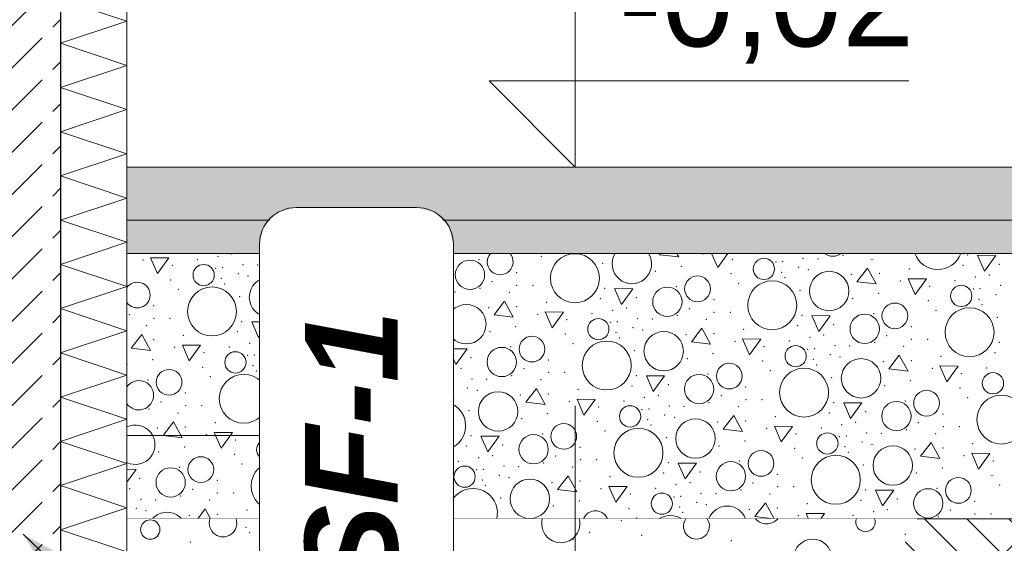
# Model space of a CAD drawing. Header units: millimetres. Extents: x -12989 to 402831, y -50461 to 30884.
# Tile 158 of 175: x 398865 to 400349, y -46548 to -45758. Entities that reach past the tile are written whole.
import ezdxf

# ---------------------------------------------------------------- set-up
doc = ezdxf.new("R2010")
doc.units = ezdxf.units.MM
doc.header["$MEASUREMENT"] = 0
doc.linetypes.add('Wipeout_Contour', pattern=[1000, 0, -1000])
for name, color, linetype in [('A_OZN_ODNOSNIKI', 7, 'Continuous'), ('A_WYPEŁNIENIA RYSUNKI', 7, 'Continuous'), ('Nowe_A__SCIANY', 7, 'Continuous'), ('Nowe_A__STROPY', 7, 'Continuous'), ('Nowe_A_WYM', 7, 'Continuous')]:
    doc.layers.add(name, color=color, linetype=linetype)
for name, color, linetype, lineweight in [('A_OZN_ODNOSNIKI_Nr_pióra__6', 7, 'Continuous', 13), ('A_OZN_ODNOSNIKI_Nr_pióra__85', 7, 'Continuous', 13), ('Nowe_A__SCIANY_Nr_pióra__27', 7, 'Continuous', 25), ('Nowe_A__SCIANY_Nr_pióra__47', 7, 'Continuous', 15), ('Nowe_A__STROPY_Nr_pióra__69', 7, 'Continuous', 13), ('Nowe_A_OZN_ODNOSNIKI_Nr_pióra__85', 7, 'Continuous', 13), ('Nowe_A_WYM_Nr_pióra__1', 7, 'Continuous', 13), ('Nowe_A_WYM_Nr_pióra__45', 7, 'Continuous', 15), ('Nowe_A_WYM_Nr_pióra__85', 7, 'Continuous', 13)]:
    doc.layers.add(name, color=color, linetype=linetype, lineweight=lineweight)
for name, color, linetype, lineweight, true_color in [('A_WYPEŁNIENIA RYSUNKI_Nr_pióra__242', 7, 'Continuous', 13, 0xa7a7a7), ('Nowe_A__SCIANY_Nr_pióra__169', 7, 'Continuous', 5, 0x6a6a6a), ('Nowe_A__SCIANY_Nr_pióra__174', 7, 'Continuous', 5, 0x6a6a6a), ('Nowe_A__STROPY_Nr_pióra__169', 7, 'Continuous', 5, 0x6a6a6a), ('Nowe_A__STROPY_Nr_pióra__173', 7, 'Continuous', 5, 0x6a6a6a), ('Nowe_A__STROPY_Nr_pióra__178', 7, 'Continuous', 5, 0x6a6a6a)]:
    doc.layers.add(name, color=color, linetype=linetype, lineweight=lineweight, true_color=true_color)
doc.styles.add('STYL_AUTOMATYCZNY_4', font='arial.ttf')
doc.styles.add('STYL_AUTOMATYCZNY_6', font='arial.ttf')
doc.dimstyles.new('STYL_AUTOMATYCZNY__2', dxfattribs={"dimtxt": 139.999998, "dimasz": 57, "dimexe": 0.18, "dimexo": 0.0625, "dimgap": 0, "dimtad": 1, "dimdec": 0, "dimlfac": 0.1, "dimzin": 0, "dimdsep": 46, "dimtxsty": 'STYL_AUTOMATYCZNY_4', "dimblk": 'ARROWHEAD_6', "dimblk1": 'ARROWHEAD_6', "dimblk2": 'ARROWHEAD_6', "dimcen": 0.09, "dimse1": 1, "dimse2": 1, "dimclrd": 7, "dimclre": 7, "dimclrt": 7, "dimadec": 0, "dimazin": 0, "dimtfac": 1, "dimtdec": 4, "dimtmove": 0, "dimatfit": 3, "dimfxl": 0, "dimtolj": 1, "dimtzin": 0, "dimarcsym": 0})
doc.dimstyles.new('STYL_AUTOMATYCZNY__3', dxfattribs={"dimtxt": 0.18, "dimasz": 91.2, "dimexe": 0.18, "dimexo": 0.0625, "dimgap": 0, "dimtad": 0, "dimtih": 1, "dimtoh": 1, "dimdec": 4, "dimzin": 0, "dimdsep": 46, "dimcen": 0.09, "dimadec": 0, "dimazin": 0, "dimtfac": 1, "dimtdec": 4, "dimtmove": 0, "dimatfit": 3, "dimldrblk": 'ARROWHEAD_5', "dimfxl": 0, "dimtolj": 1, "dimtzin": 0, "dimarcsym": 0})

# ---------------------------------------------------------------- blocks, each defined once
blk = doc.blocks.new('*X26', base_point=(362576.7, -45960.6))
at = {"layer": 'Nowe_A__STROPY_Nr_pióra__178', "color": 251, "linetype": 'Continuous', "lineweight": 5, "true_color": 0x6a6a6a}
for p, q in [((399062.6, -46117.3), (399073, -46141.1)), ((399090.1, -46117.5), (399062.6, -46117.3)), ((399073, -46141.1), (399090.1, -46117.5)), ((399831.2, -46110.6), (399829.7, -46112.5)), ((399829.7, -46112.5), (399858.7, -46116)), ((399858.7, -46116), (399855.8, -46110.6)), ((399908, -46110.6), (399917.2, -46131.8)), ((399917.2, -46131.8), (399932.6, -46110.6)), ((400308.7, -46113.5), (400319.1, -46137.4)), ((400336.2, -46113.8), (400308.7, -46113.5)), ((400319.1, -46137.4), (400336.2, -46113.8)), ((399464.5, -46122.8), (399474.8, -46146.7)), ((399492, -46123.1), (399464.5, -46122.8)), ((399474.8, -46146.7), (399492, -46123.1)), ((400142.9, -46132.6), (400127.1, -46153.3)), ((400156.1, -46156.7), (400142.9, -46132.6)), ((399298.6, -46141.9), (399282.9, -46162.6)), ((399311.8, -46166), (399298.6, -46141.9)), ((399282.9, -46162.6), (399311.8, -46166)), ((399360, -46158), (399370.4, -46181.9)), ((399387.5, -46158.3), (399360, -46158)), ((399370.4, -46181.9), (399387.5, -46158.3)), ((400127.1, -46153.3), (400156.1, -46156.7)), ((400204.2, -46148.7), (400214.6, -46172.5)), ((400231.7, -46149), (400204.2, -46148.7)), ((400214.6, -46172.5), (400231.7, -46149)), ((399761.8, -46163.6), (399772.2, -46187.4)), ((399789.3, -46163.8), (399761.8, -46163.6)), ((399772.2, -46187.4), (399789.3, -46163.8)), ((399596, -46182.6), (399580.3, -46203.3)), ((399609.2, -46206.8), (399596, -46182.6)), ((399580.3, -46203.3), (399609.2, -46206.8)), ((399657.4, -46198.7), (399667.7, -46222.6)), ((399684.9, -46199), (399657.4, -46198.7)), ((399667.7, -46222.6), (399684.9, -46199)), ((400059.2, -46204.3), (400069.6, -46228.2)), ((400086.7, -46204.6), (400059.2, -46204.3)), ((400069.6, -46228.2), (400086.7, -46204.6)), ((399215, -46213.6), (399225.3, -46237.5)), ((399242.5, -46213.9), (399215, -46213.6)), ((399225.3, -46237.5), (399242.5, -46213.9)), ((399049.1, -46232.7), (399033.4, -46253.4)), ((399062.3, -46256.8), (399049.1, -46232.7)), ((399893.4, -46223.4), (399877.6, -46244.1)), ((399906.6, -46247.5), (399893.4, -46223.4)), ((399110.5, -46248.8), (399120.9, -46272.7)), ((399138, -46249.1), (399110.5, -46248.8)), ((399120.9, -46272.7), (399138, -46249.1)), ((399877.6, -46244.1), (399906.6, -46247.5)), ((399954.7, -46239.5), (399965.1, -46263.4)), ((399982.2, -46239.8), (399954.7, -46239.5)), ((399965.1, -46263.4), (399982.2, -46239.8)), ((399033.4, -46253.4), (399062.3, -46256.8)), ((399512.3, -46254.4), (399522.7, -46278.2)), ((399539.8, -46254.6), (399512.3, -46254.4)), ((399522.7, -46278.2), (399539.8, -46254.6)), ((400190.8, -46264.1), (400175, -46284.8)), ((400204, -46288.3), (400190.8, -46264.1)), ((399346.5, -46273.5), (399330.8, -46294.2)), ((399359.7, -46297.6), (399346.5, -46273.5)), ((400252.1, -46280.2), (400262.5, -46304.1)), ((400279.6, -46280.5), (400252.1, -46280.2)), ((400262.5, -46304.1), (400279.6, -46280.5)), ((399330.8, -46294.2), (399359.7, -46297.6)), ((399407.9, -46289.6), (399418.2, -46313.4)), ((399435.4, -46289.8), (399407.9, -46289.6)), ((399418.2, -46313.4), (399435.4, -46289.8)), ((399809.7, -46295.1), (399820.1, -46319)), ((399837.2, -46295.4), (399809.7, -46295.1)), ((399820.1, -46319), (399837.2, -46295.4)), ((400175, -46284.8), (400204, -46288.3)), ((399643.9, -46314.2), (399628.1, -46334.9)), ((399657.1, -46338.3), (399643.9, -46314.2)), ((399628.1, -46334.9), (399657.1, -46338.3)), ((399705.2, -46330.3), (399715.6, -46354.2)), ((399732.7, -46330.6), (399705.2, -46330.3)), ((399715.6, -46354.2), (399732.7, -46330.6)), ((400107.1, -46335.9), (400117.5, -46359.7)), ((400134.6, -46336.1), (400107.1, -46335.9)), ((400117.5, -46359.7), (400134.6, -46336.1)), ((399262.8, -46345.2), (399273.2, -46369.1)), ((399290.3, -46345.5), (399262.8, -46345.2)), ((399273.2, -46369.1), (399290.3, -46345.5)), ((399941.3, -46354.9), (399925.5, -46375.7)), ((399954.5, -46379.1), (399941.3, -46354.9)), ((399097, -46364.3), (399081.3, -46385)), ((399110.2, -46388.4), (399097, -46364.3)), ((399081.3, -46385), (399110.2, -46388.4)), ((399158.4, -46380.4), (399168.8, -46404.2)), ((399185.9, -46380.6), (399158.4, -46380.4)), ((399168.8, -46404.2), (399185.9, -46380.6)), ((399925.5, -46375.7), (399954.5, -46379.1)), ((400002.6, -46371.1), (400013, -46394.9)), ((400030.1, -46371.3), (400002.6, -46371.1)), ((400013, -46394.9), (400030.1, -46371.3)), ((399560.2, -46385.9), (399570.6, -46409.8)), ((399587.7, -46386.2), (399560.2, -46385.9)), ((399570.6, -46409.8), (399587.7, -46386.2)), ((400238.7, -46395.7), (400222.9, -46416.4)), ((400251.8, -46419.8), (400238.7, -46395.7)), ((399394.4, -46405), (399378.6, -46425.7)), ((399407.6, -46429.1), (399394.4, -46405)), ((400300, -46411.8), (400310.4, -46435.7)), ((400327.5, -46412.1), (400300, -46411.8)), ((400310.4, -46435.7), (400327.5, -46412.1)), ((399378.6, -46425.7), (399407.6, -46429.1)), ((399455.7, -46421.1), (399466.1, -46445)), ((399483.2, -46421.4), (399455.7, -46421.1)), ((399466.1, -46445), (399483.2, -46421.4)), ((399857.6, -46426.7), (399868, -46450.5)), ((399885.1, -46427), (399857.6, -46426.7)), ((399868, -46450.5), (399885.1, -46427)), ((400222.9, -46416.4), (400251.8, -46419.8)), ((399040.8, -46436.3), (399026.7, -46436.1)), ((399026.7, -46455.7), (399040.8, -46436.3)), ((399691.8, -46445.8), (399676, -46466.5)), ((399705, -46469.9), (399691.8, -46445.8)), ((399676, -46466.5), (399705, -46469.9)), ((399753.1, -46461.9), (399763.5, -46485.7)), ((399780.6, -46462.1), (399753.1, -46461.9)), ((399763.5, -46485.7), (399780.6, -46462.1)), ((400155, -46467.4), (400165.4, -46491.3)), ((400182.5, -46467.7), (400155, -46467.4)), ((400165.4, -46491.3), (400182.5, -46467.7)), ((399310.7, -46476.7), (399321.1, -46500.6)), ((399338.2, -46477), (399310.7, -46476.7)), ((399321.1, -46500.6), (399338.2, -46477)), ((399989.2, -46486.5), (399973.4, -46507.2)), ((400002.3, -46510.6), (399989.2, -46486.5)), ((399144.9, -46495.8), (399133.7, -46510.6)), ((399153, -46510.6), (399144.9, -46495.8)), ((400050.5, -46502.6), (400054, -46510.6)), ((400078, -46502.9), (400050.5, -46502.6)), ((400072.4, -46510.6), (400078, -46502.9)), ((399973.4, -46507.2), (400001.9, -46510.6))]:
    blk.add_line(p, q, dxfattribs=at)
for centre, radius in [((399702, -46148), 36.9), ((399986.8, -46134), 16), ((399142.5, -46143.3), 16), ((399543.9, -46142.8), 22.1), ((399241, -46176.6), 29.7), ((399886.8, -46164), 19.4), ((400085.3, -46167.3), 29.7), ((399155.1, -46198.1), 36.9), ((399841.3, -46183.5), 22.1), ((399999.4, -46188.8), 36.9), ((400284.2, -46174.7), 16), ((399439.9, -46184), 16), ((399538.4, -46217.4), 29.7), ((400184.2, -46204.8), 19.4), ((399339.9, -46214.1), 19.4), ((399452.5, -46238.9), 36.9), ((400138.7, -46224.3), 22.1), ((400296.8, -46229.5), 36.9), ((399294.4, -46233.6), 22.1), ((399737.3, -46224.8), 16), ((399637.3, -46254.9), 19.4), ((399835.8, -46258.1), 29.7), ((399749.9, -46279.6), 36.9), ((400034.7, -46265.5), 16), ((399190.4, -46274.9), 16), ((399591.8, -46274.3), 22.1), ((399288.9, -46308.2), 29.7), ((399934.7, -46295.6), 19.4), ((400133.2, -46298.9), 29.7), ((399090.4, -46304.9), 19.4), ((399203, -46329.7), 36.9), ((399889.2, -46315.1), 22.1), ((400047.3, -46320.4), 36.9), ((400332, -46306.3), 16), ((399487.8, -46315.6), 16), ((399586.3, -46348.9), 29.7), ((400232, -46336.4), 19.4), ((400344.7, -46361.1), 36.9), ((399387.8, -46345.7), 19.4), ((399500.4, -46370.4), 36.9), ((399785.2, -46356.3), 16), ((400186.6, -46355.8), 22.1), ((399342.3, -46365.1), 22.1), ((399685.2, -46386.4), 19.4), ((399883.7, -46389.7), 29.7), ((399639.7, -46405.9), 22.1), ((399797.8, -46411.2), 36.9), ((400082.5, -46397.1), 16), ((399238.3, -46406.4), 16), ((399336.8, -46439.8), 29.7), ((399982.5, -46427.2), 19.4), ((400181, -46430.4), 29.7), ((399138.3, -46436.5), 19.4), ((399250.9, -46461.2), 36.9), ((399937.1, -46446.6), 22.1), ((400095.2, -46451.9), 36.9), ((399092.8, -46455.9), 22.1), ((399535.7, -46447.2), 16), ((399435.7, -46477.2), 19.4), ((399634.2, -46480.5), 29.7), ((400279.9, -46467.9), 19.4), ((399833, -46487.9), 16), ((400234.5, -46487.4), 22.1)]:
    blk.add_circle(centre, radius, dxfattribs=at)
for centre, radius, start, end in [((399246.6, -46102), 22.1, 202.7968, 337.2032), ((399404.6, -46107.3), 36.9, 185.1134, 354.8866), ((399490.5, -46085.8), 29.7, 236.552, 303.448), ((399589.4, -46123.3), 19.4, 139.0728, 40.9272), ((399787.9, -46126.6), 29.7, 147.4052, 32.5948), ((400090.8, -46092.7), 22.1, 233.9578, 306.0422), ((400248.9, -46098), 36.9, 199.9677, 340.0323), ((399042.5, -46173.4), 19.4, 215.6029, 144.3971), ((399044.9, -46324.4), 22.1, 214.6818, 145.3182), ((399039.4, -46399), 29.7, 244.765, 115.235), ((399548.3, -46502), 36.9, 346.4963, 193.5037), ((399390.2, -46496.7), 22.1, 321.0684, 218.9316), ((399087.3, -46530.6), 29.7, 42.2992, 137.7008), ((399733, -46518), 19.4, 22.3584, 157.6416), ((399931.5, -46521.2), 29.7, 21.046, 158.954), ((399845.7, -46542.7), 36.9, 60.5102, 119.4898)]:
    blk.add_arc(centre, radius, start, end, dxfattribs=at)
for p in [(399164.1, -46114.8), (399184.9, -46111.6), (399279.8, -46112.2), (399317.1, -46117.8), (399341.3, -46117.8), (399651.4, -46115), (399895.2, -46111.4), (399977.4, -46110.8), (400046, -46118.1), (400105.8, -46113.3), (400293.7, -46113.1), (399051, -46120.7), (399095.1, -46128.8), (399133.2, -46120.1), (399160.7, -46133), (399171, -46132.2), (399201.7, -46127.5), (399224, -46128.2), (399261.6, -46122.6), (399305.6, -46128.6), (399449.4, -46122.5), (399557.4, -46119.9), (399743.8, -46125.5), (399862.3, -46130), (399939.3, -46119.5), (400005, -46123.6), (400015.2, -46122.9), (400039.1, -46131.8), (400068.2, -46118.8), (400149.8, -46119.3), (400287.1, -46128.7), (400341.6, -46127), (400341.6, -46127), (399194.9, -46141.2), (399209.5, -46144.6), (399361.6, -46143.4), (399442.9, -46138), (399497.3, -46136.4), (399497.3, -46136.4), (399614.1, -46139.6), (399823.3, -46137.6), (399937.3, -46141.3), (400013.5, -46139), (400018.4, -46147.1), (400053.8, -46135.3), (400118.7, -46142.3), (400161, -46140.6), (400205.8, -46134.1), (400305.7, -46146.2), (400326.6, -46143), (399093, -46150.6), (399169.2, -46148.3), (399174.1, -46156.5), (399274.5, -46151.7), (399316.8, -46150), (399348.3, -46161.5), (399430.6, -46160.9), (399461.5, -46155.5), (399482.3, -46152.3), (399577.2, -46153), (399614.4, -46158.6), (399638.6, -46158.6), (399854.8, -46160.6), (399948.8, -46155.7), (400192.6, -46152.1), (400236.7, -46160.3), (400274.8, -46151.6), (400343.4, -46158.9), (399104.5, -46165), (399196.9, -46175.6), (399392.5, -46169.6), (399458.1, -46173.7), (399468.4, -46172.9), (399499.1, -46168.2), (399521.4, -46168.9), (399559, -46163.4), (399603, -46169.4), (399746.8, -46163.2), (399794.7, -46177.1), (399794.7, -46177.1), (400041.2, -46166.3), (400159.7, -46170.8), (400302.3, -46164.4), (400312.6, -46163.6), (400336.5, -46172.6), (399067.2, -46189.6), (399276.4, -46187.6), (399315.4, -46180.1), (399390.4, -46191.3), (399466.6, -46189), (399492.3, -46181.9), (399506.9, -46185.3), (399571.8, -46192.4), (399614.1, -46190.7), (399659, -46184.2), (399740.2, -46178.7), (399911.5, -46180.3), (400120.7, -46178.3), (400234.7, -46182), (400310.9, -46179.7), (400315.7, -46187.9), (399030.3, -46203.1), (399401.9, -46205.8), (399471.5, -46197.2), (399645.7, -46202.2), (399727.9, -46201.6), (399758.8, -46196.2), (399779.7, -46193.1), (399856.3, -46204.1), (399874.6, -46193.7), (399911.8, -46199.3), (399936, -46199.3), (400044.2, -46204), (400152.2, -46201.4), (400246.2, -46196.5), (400338.6, -46207), (399056.1, -46219.4), (399067.6, -46208.6), (399091.8, -46208.6), (399199.9, -46213.3), (399307.9, -46210.7), (399494.3, -46216.3), (399612.8, -46220.9), (399689.8, -46210.3), (399755.5, -46214.5), (399765.7, -46213.7), (399796.5, -46209), (399818.7, -46209.7), (399900.3, -46210.1), (400037.6, -46219.5), (400092.1, -46217.9), (400092.1, -46217.9), (400208.9, -46221), (399112.1, -46234.2), (399193.4, -46228.8), (399247.8, -46227.2), (399247.8, -46227.2), (399364.6, -46230.4), (399573.8, -46228.4), (399687.8, -46232.1), (399764, -46229.8), (399789.6, -46222.7), (399804.3, -46226.1), (399869.2, -46233.2), (399911.5, -46231.5), (399956.3, -46224.9), (400077.1, -46233.8), (400172, -46234.5), (399067.3, -46240.8), (399181.1, -46251.7), (399212, -46246.3), (399232.8, -46243.1), (399327.7, -46243.8), (399364.9, -46249.4), (399389.1, -46249.4), (399605.3, -46251.4), (399699.3, -46246.5), (399768.9, -46237.9), (399943.1, -46243), (399987.2, -46251.1), (400025.3, -46242.4), (400056.2, -46237), (400093.9, -46249.7), (400116.1, -46250.4), (400153.7, -46244.9), (400197.7, -46250.8), (400209.2, -46240.1), (400233.4, -46240.1), (400341.6, -46244.7), (399098.8, -46252.3), (399143, -46260.4), (399208.6, -46264.5), (399218.9, -46263.7), (399249.6, -46259), (399271.9, -46259.7), (399309.5, -46254.2), (399353.5, -46260.2), (399497.3, -46254), (399791.7, -46257.1), (399910.2, -46261.6), (400052.8, -46255.2), (400063.1, -46254.4), (400087, -46263.4), (400253.7, -46265.7), (400335, -46260.2), (399026.9, -46278.4), (399065.9, -46270.9), (399217.1, -46279.8), (399242.8, -46272.7), (399257.4, -46276.1), (399409.5, -46275), (399490.7, -46269.5), (399545.2, -46267.9), (399545.2, -46267.9), (399662, -46271.1), (399871.2, -46269.1), (399985.2, -46272.8), (400061.4, -46270.5), (400066.2, -46278.7), (400101.6, -46266.8), (400166.6, -46273.9), (400208.9, -46272.2), (399140.9, -46282.2), (399222, -46288), (399322.3, -46283.2), (399364.6, -46281.5), (399396.2, -46293), (399478.4, -46292.4), (399509.3, -46287.1), (399530.2, -46283.9), (399606.8, -46294.9), (399625.1, -46284.5), (399662.3, -46290.1), (399686.5, -46290.1), (399794.7, -46294.8), (399902.7, -46292.2), (399996.7, -46287.3), (400240.5, -46283.7), (400284.6, -46291.8), (400322.7, -46283.1), (399058.4, -46301.5), (399152.4, -46296.6), (399244.8, -46307.1), (399440.3, -46301.1), (399506, -46305.3), (399516.2, -46304.5), (399547, -46299.8), (399569.2, -46300.5), (399650.8, -46300.9), (399788.1, -46310.3), (399842.6, -46308.7), (399842.6, -46308.7), (400089.1, -46297.8), (400168.6, -46309.9), (400207.6, -46302.4), (399115.1, -46321.2), (399324.3, -46319.2), (399363.3, -46311.7), (399438.3, -46322.9), (399514.5, -46320.6), (399540.1, -46313.5), (399554.8, -46316.9), (399619.7, -46324), (399662, -46322.3), (399706.9, -46315.7), (399827.6, -46324.6), (399922.5, -46325.3), (399959.4, -46311.9), (400282.6, -46313.6), (399078.2, -46334.6), (399115.4, -46340.2), (399139.6, -46340.2), (399449.8, -46337.3), (399519.4, -46328.8), (399693.6, -46333.8), (399775.8, -46333.2), (399806.7, -46327.8), (399844.4, -46340.5), (399904.2, -46335.7), (399959.7, -46330.9), (399983.9, -46330.9), (400092.1, -46335.5), (400200, -46332.9), (400294, -46328), (399060, -46345), (399104, -46351), (399247.8, -46344.8), (399355.8, -46342.2), (399542.2, -46347.9), (399660.7, -46352.4), (399737.7, -46341.9), (399803.3, -46346), (399813.6, -46345.2), (399837.5, -46354.2), (399866.6, -46341.2), (399948.2, -46341.7), (400085.5, -46351), (400140, -46349.4), (400140, -46349.4), (400256.8, -46352.6), (399160, -46365.8), (399241.2, -46360.3), (399295.7, -46358.7), (399295.7, -46358.7), (399412.5, -46361.9), (399621.7, -46359.9), (399735.7, -46363.7), (399811.9, -46361.3), (399816.7, -46369.5), (399852.1, -46357.6), (399917.1, -46364.7), (399959.4, -46363), (400004.2, -46356.5), (400104.1, -46368.6), (400124.9, -46365.4), (400219.8, -46366), (399072.8, -46374), (399115.1, -46372.3), (399146.7, -46383.8), (399228.9, -46383.2), (399259.8, -46377.9), (399280.7, -46374.7), (399375.6, -46375.4), (399412.8, -46380.9), (399437, -46380.9), (399653.2, -46383), (399747.2, -46378.1), (399991, -46374.5), (400035.1, -46382.6), (400073.2, -46373.9), (400141.7, -46381.3), (400164, -46382), (400201.6, -46376.4), (400245.6, -46382.4), (400257.1, -46371.6), (400281.3, -46371.6), (399190.8, -46392), (399256.5, -46396.1), (399266.7, -46395.3), (399297.5, -46390.6), (399319.7, -46391.3), (399357.3, -46385.7), (399401.3, -46391.7), (399545.2, -46385.6), (399593.1, -46399.5), (399593.1, -46399.5), (399839.6, -46388.6), (399958.1, -46393.2), (400100.7, -46386.8), (400111, -46386), (400134.9, -46395), (400149.5, -46398.4), (400301.6, -46397.2), (399074.8, -46410), (399113.8, -46402.5), (399188.8, -46413.7), (399265, -46411.4), (399290.7, -46404.3), (399305.3, -46407.7), (399370.2, -46414.8), (399412.5, -46413.1), (399457.4, -46406.5), (399538.6, -46401.1), (399709.9, -46402.7), (399919.1, -46400.7), (400033.1, -46404.4), (400109.2, -46402.1), (400114.1, -46410.3), (400214.5, -46405.5), (400256.8, -46403.8), (399200.3, -46428.2), (399269.9, -46419.6), (399444.1, -46424.6), (399526.3, -46424), (399557.2, -46418.6), (399578.1, -46415.4), (399654.7, -46426.5), (399673, -46416.1), (399710.2, -46421.7), (399734.4, -46421.7), (399842.6, -46426.3), (399950.5, -46423.7), (400044.5, -46418.8), (400136.9, -46429.4), (400288.4, -46415.3), (400332.5, -46423.4), (399106.3, -46433), (399292.7, -46438.7), (399411.2, -46443.2), (399488.2, -46432.7), (399553.8, -46436.8), (399564.1, -46436), (399594.9, -46431.3), (399617.1, -46432), (399698.7, -46432.5), (399836, -46441.8), (399890.5, -46440.2), (399890.5, -46440.2), (400007.3, -46443.4), (400216.5, -46441.4), (400255.5, -46433.9), (399046.2, -46449.5), (399046.2, -46449.5), (399163, -46452.7), (399372.2, -46450.7), (399486.2, -46454.5), (399562.4, -46452.1), (399588, -46445), (399602.6, -46448.5), (399667.6, -46455.5), (399709.9, -46453.8), (399754.7, -46447.3), (399854.6, -46459.4), (399875.5, -46456.2), (399970.3, -46456.9), (400330.4, -46445.1), (399031.2, -46465.5), (399126.1, -46466.2), (399163.3, -46471.7), (399187.5, -46471.7), (399403.7, -46473.8), (399497.7, -46468.9), (399567.2, -46460.3), (399741.5, -46465.3), (399785.6, -46473.4), (399823.7, -46464.7), (399892.2, -46472.1), (399914.5, -46472.8), (399952.1, -46467.2), (399996.1, -46473.2), (400007.6, -46462.4), (400031.8, -46462.4), (400140, -46467.1), (400247.9, -46464.5), (400341.9, -46459.6), (399048, -46481.4), (399070.2, -46482.1), (399107.8, -46476.5), (399151.8, -46482.5), (399295.7, -46476.4), (399590.1, -46479.5), (399708.6, -46484), (399851.2, -46477.6), (399861.5, -46476.8), (399885.4, -46485.8), (400052.1, -46488), (400133.4, -46482.6), (400187.8, -46481), (400187.8, -46481), (400304.6, -46484.2), (399041.2, -46495.1), (399055.8, -46498.5), (399163, -46503.9), (399207.9, -46497.4), (399289.1, -46491.9), (399343.6, -46490.3), (399343.6, -46490.3), (399460.4, -46493.5), (399669.6, -46491.5), (399783.6, -46495.2), (399859.7, -46492.9), (399864.6, -46501.1), (399900, -46489.2), (399965, -46496.3), (400007.3, -46494.6), (400152, -46500.1), (400172.8, -46496.9), (400267.7, -46497.6), (400305, -46503.2), (400329.2, -46503.2), (399120.7, -46505.6), (399307.7, -46509.4), (399328.6, -46506.2), (399423.5, -46506.9), (399795, -46509.7), (400038.9, -46506.1), (400121.1, -46505.5), (400249.5, -46508)]:
    blk.add_point(p, dxfattribs=at)
blk = doc.blocks.new('ElemPrzekroju_13_1', base_point=(362576.7, -45960.6))
at = {"layer": 'Nowe_A__STROPY_Nr_pióra__169', "linetype": 'Continuous', "lineweight": 0, "true_color": 0x1a1a1a}
blk.add_hatch(color=250, dxfattribs=at).paths.add_polyline_path([(402830.6, -45980.6), (399026.7, -45980.6), (399026.7, -46060.6), (402830.6, -46060.6)])
at = {"layer": 'Nowe_A__STROPY_Nr_pióra__69', "color": 7, "linetype": 'Continuous', "lineweight": 13}
blk.add_line((402830.6, -45980.6), (399026.7, -45980.6), dxfattribs=at)
at = {"color": 254, "linetype": 'Wipeout_Contour', "lineweight": 0, "ltscale": 2417928.778333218}
blk.add_wipeout([(399026.7, -46860.6), (398898.8, -46860.6), (398898.8, -47260.6), (402830.6, -47260.6), (402830.6, -46510.6), (399026.7, -46510.6)], dxfattribs=at).dxf.layer = 'Nowe_A__STROPY'
at = {"layer": 'Nowe_A__STROPY_Nr_pióra__173', "linetype": 'Continuous', "lineweight": 5, "true_color": 0x6a6a6a}
h = blk.add_hatch(dxfattribs=at)
h.set_pattern_fill('Grunt_0001', color=251, style=0, pattern_type=2)
h.set_pattern_definition([(45, (362576.75, -45960.59), (-95.4594, 95.4594), []), (45, (362544.93, -45928.77), (-190.9188, 190.9188), []), (45, (362513.1, -45896.95), (-190.9188, 190.9188), []), (135, (362481.29, -45865.132), (31.819805, 31.819805), [135, -135])])
h.paths.add_polyline_path([(399026.7, -46860.6), (398898.8, -46860.6), (398898.8, -47260.6), (402830.6, -47260.6), (402830.6, -46510.6), (399026.7, -46510.6)])
at = {"color": 254, "linetype": 'Wipeout_Contour', "lineweight": 0, "ltscale": 1614274.965976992}
blk.add_wipeout([(402830.6, -46060.6), (399026.7, -46060.6), (399026.7, -46110.6), (402830.6, -46110.6)], dxfattribs=at).dxf.layer = 'Nowe_A__STROPY'
at = {"layer": 'Nowe_A__STROPY_Nr_pióra__178', "linetype": 'Continuous', "lineweight": 5, "true_color": 0x6a6a6a}
h = blk.add_hatch(dxfattribs=at)
h.set_pattern_fill('Chudy_beton_B15_I_WSC_0001', color=251, style=0, pattern_type=2)
h.set_pattern_definition([(0, (362576.75, -45960.6), (0, 233.8269), [14.625, -120.375]), (0, (362644.25, -45843.68), (0, 233.8269), [14.625, -120.375]), (60, (362576.75, -45960.6), (-202.5, 116.9134), [14.625, -120.375]), (60, (362711.75, -45960.6), (-202.5, 116.9134), [14.625, -120.375]), (120, (362591.37, -45960.6), (202.5, 116.9134), [14.625, -120.375]), (120, (362726.37, -45960.6), (202.5, 116.9134), [14.625, -120.375]), (0, (362576.75, -45938.09), (0, 45), [0, -45, 0, -67.5]), (45, (362599.25, -45938.09), (-31.819805, 31.819805), [0, -33.75, 0, -56.25])])
h.paths.add_polyline_path([(402830.6, -46060.6), (399026.7, -46060.6), (399026.7, -46110.6), (402830.6, -46110.6)])
at = {"layer": 'Nowe_A__STROPY_Nr_pióra__69', "color": 7, "linetype": 'Continuous', "lineweight": 13}
blk.add_line((402830.6, -46060.6), (399026.7, -46060.6), dxfattribs=at)
at = {"color": 254, "linetype": 'Wipeout_Contour', "lineweight": 0, "ltscale": 1614378.184122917}
blk.add_wipeout([(399026.7, -46110.6), (399026.7, -46510.6), (402830.6, -46510.6), (402830.6, -46110.6)], dxfattribs=at).dxf.layer = 'Nowe_A__STROPY'
at = {"layer": 'Nowe_A__STROPY_Nr_pióra__69', "color": 7, "linetype": 'Continuous', "lineweight": 13}
for p, q in [((402830.6, -46110.6), (399026.7, -46110.6)), ((402830.6, -46510.6), (399026.7, -46510.6))]:
    blk.add_line(p, q, dxfattribs=at)
at = {"layer": 'Nowe_A__STROPY', "lineweight": 0}
blk.add_blockref('*X26', (362576.7, -45960.6), dxfattribs=at)
blk = doc.blocks.new('*X325', base_point=(362576.7, -45960.6))
at = {"layer": 'A_WYPEŁNIENIA RYSUNKI_Nr_pióra__242', "color": 253, "linetype": 'Continuous', "lineweight": 13, "true_color": 0xa7a7a7}
for centre, radius in [((399062.1, -46526.9), 14.6), ((399292.8, -46559.8), 22.3), ((400060.4, -46570.1), 28.8)]:
    blk.add_circle(centre, radius, dxfattribs=at)
for centre, radius, start, end in [((399171.7, -46517.2), 20.8, 161.5961, 18.4039), ((399680.7, -46517.9), 28.8, 165.2883, 14.7117), ((399885.2, -46521.9), 19.5, 144.7014, 35.2986), ((399990.9, -46496.1), 22.3, 220.5956, 319.4044), ((400139.9, -46515.5), 14.6, 160.2485, 19.7515)]:
    blk.add_arc(centre, radius, start, end, dxfattribs=at)
for p in [(399233.9, -46516.5), (399251.8, -46518.1), (399449.6, -46516.6), (399772, -46513.7), (399206.4, -46523.6), (399211.7, -46531.4), (399391.3, -46525.1), (399500.4, -46524.9), (399724, -46531.2), (399122.3, -46545.4), (399699.2, -46541.8), (399802.8, -46535.5), (399937.5, -46543.7), (400200.1, -46534)]:
    blk.add_point(p, dxfattribs=at)
blk = doc.blocks.new('Wypełnienie_3_1', base_point=(362576.7, -45960.6))
at = {"color": 254, "linetype": 'Wipeout_Contour', "lineweight": 0, "ltscale": 3213032.173222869}
blk.add_wipeout([(400217.7, -46510.6), (399026.7, -46510.6), (399026.7, -46860.6), (398746.7, -46860.6), (398746.7, -46720.6), (397573.1, -46720.6), (397935.6, -47260.6), (399834, -47260.6)], dxfattribs=at).dxf.layer = 'A_WYPEŁNIENIA RYSUNKI'
at = {"layer": 'A_WYPEŁNIENIA RYSUNKI_Nr_pióra__242', "color": 253, "linetype": 'Continuous', "lineweight": 13, "true_color": 0xa7a7a7}
blk.add_blockref('*X325', (362576.7, -45960.6), dxfattribs=at)
blk = doc.blocks.new('Wymiary_10_1', base_point=(399702.6, -47260.6))
at = {"layer": 'Nowe_A_WYM_Nr_pióra__45', "color": 7, "linetype": 'Continuous', "lineweight": 15}
for p, q in [((399702.6, -45980.6), (399702.6, -45460.6)), ((399702.6, -45980.6), (399572.6, -45850.6)), ((399572.6, -45850.6), (399702.6, -45850.6)), ((399702.6, -45850.6), (400205.2, -45850.6)), ((399702.6, -46860.6), (399702.6, -46340.6))]:
    blk.add_line(p, q, dxfattribs=at)
at = {"layer": 'Nowe_A_WYM_Nr_pióra__85', "color": 7, "linetype": 'Continuous', "lineweight": 13}
for q in [(399605.1, -45980.6), (399800.1, -45980.6)]:
    blk.add_line((399702.6, -45980.6), q, dxfattribs=at)
at = {"layer": 'Nowe_A_WYM_Nr_pióra__1', "color": 7, "lineweight": 13, "insert": (399767.6, -45824.6), "char_height": 140, "attachment_point": 7, "style": 'STYL_AUTOMATYCZNY_4'}
blk.add_mtext('\\A1;{\\pql;\\fArial|b0|i0|c238|p0;\\W1.000000;-0,02}', dxfattribs=at)
blk = doc.blocks.new('*D369', base_point=(362576.7, -45960.6))
at = {"layer": 'Nowe_A_WYM_Nr_pióra__45', "color": 7, "linetype": 'Continuous', "lineweight": 15}
for p, q in [((401146.2, -45630.6), (401206.2, -45690.6)), ((401146.2, -46830.6), (401206.2, -46890.6))]:
    blk.add_line(p, q, dxfattribs=at)
at = {"layer": 'Nowe_A_WYM_Nr_pióra__85', "color": 7, "linetype": 'Continuous', "lineweight": 13}
for p, q in [((401176.2, -45660.6), (401176.2, -37870.7)), ((401232.4, -45660.6), (401119.9, -45660.6)), ((401176.2, -46860.6), (401176.2, -45660.6)), ((401232.4, -46860.6), (401119.9, -46860.6)), ((401176.2, -47260.6), (401176.2, -46860.6))]:
    blk.add_line(p, q, dxfattribs=at)
at = {"layer": 'Nowe_A_WYM_Nr_pióra__1', "color": 7, "lineweight": 13, "insert": (401148.2, -46420.8), "char_height": 140, "attachment_point": 7, "rotation": 90, "style": 'STYL_AUTOMATYCZNY_4'}
blk.add_mtext('\\A1;{\\pql;\\fArial|b0|i0|c238|p0;\\W1.000000;120}', dxfattribs=at)
blk = doc.blocks.new('ARROWHEAD_6')
at = {"color": 0, "linetype": 'Continuous', "lineweight": 0}
for p, q in [((-0.5, -0.5), (0.5, 0.5)), ((0, 0), (-1, 0))]:
    blk.add_line(p, q, dxfattribs=at)
blk = doc.blocks.new('*D371', base_point=(362576.7, -45960.6))
at = {"layer": 'Nowe_A_WYM_Nr_pióra__45', "color": 7, "linetype": 'Continuous', "lineweight": 15}
for p, q in [((401477.4, -37900.7), (401417.4, -37840.7)), ((401417.4, -45950.6), (401477.4, -46010.6))]:
    blk.add_line(p, q, dxfattribs=at)
at = {"layer": 'Nowe_A_WYM_Nr_pióra__85', "color": 7, "linetype": 'Continuous', "lineweight": 13}
for p, q in [((401447.4, -37870.7), (401447.4, -37825.7)), ((401503.7, -37870.7), (401391.2, -37870.7)), ((401447.4, -45980.6), (401447.4, -37870.7)), ((401503.7, -45980.6), (401391.2, -45980.6)), ((401447.4, -46025.6), (401447.4, -45980.6))]:
    blk.add_line(p, q, dxfattribs=at)
at = {"layer": 'Nowe_A_WYM_Nr_pióra__1', "color": 7, "lineweight": 13, "insert": (401419.4, -42078.7), "char_height": 140, "attachment_point": 7, "rotation": 90, "style": 'STYL_AUTOMATYCZNY_4'}
blk.add_mtext('\\A1;{\\pql;\\fArial|b0|i0|c238|p0;\\W1.000000;811}', dxfattribs=at)
blk = doc.blocks.new('Etykieta_6_1', base_point=(398926.7, -46385.2))
at = {"color": 254, "linetype": 'Wipeout_Contour', "lineweight": 0, "ltscale": 9649381.519711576}
blk.add_wipeout([(399226.7, -46096.5), (399226.7, -46673.9), (399226.7, -46673.9), (399234.1, -46701.4), (399254.2, -46721.5), (399281.8, -46728.9), (399281.8, -46728.9), (399463.8, -46728.9), (399463.8, -46728.9), (399491.3, -46721.5), (399511.4, -46701.4), (399518.8, -46673.9), (399518.8, -46673.9), (399518.8, -46096.5), (399518.8, -46096.5), (399511.4, -46069), (399491.3, -46048.9), (399463.8, -46041.5), (399463.8, -46041.5), (399281.8, -46041.5), (399281.8, -46041.5), (399254.2, -46048.9), (399234.1, -46069)], dxfattribs=at).dxf.layer = 'A_OZN_ODNOSNIKI'
at = {"layer": 'A_OZN_ODNOSNIKI_Nr_pióra__85', "color": 7, "linetype": 'Continuous', "lineweight": 13}
for p, q in [((398627.2, -46385.2), (399226.2, -46385.2)), ((399226.2, -46385.2), (399226.7, -46385.2))]:
    blk.add_line(p, q, dxfattribs=at)
at = {"layer": 'A_OZN_ODNOSNIKI_Nr_pióra__85', "color": 7, "linetype": 'Continuous', "lineweight": 13, "flags": 128}
blk.add_lwpolyline([(399226.7, -46096.5, -0.414214), (399281.8, -46041.5), (399463.8, -46041.5, -0.414214), (399518.8, -46096.5), (399518.8, -46673.9, -0.414214), (399463.8, -46728.9), (399281.8, -46728.9, -0.414214), (399226.7, -46673.9)], format="xyb", close=True, dxfattribs=at)
at = {"layer": 'A_OZN_ODNOSNIKI_Nr_pióra__6', "color": 7, "lineweight": 13, "insert": (399295, -46619.9), "char_height": 140, "attachment_point": 1, "rotation": 90, "style": 'STYL_AUTOMATYCZNY_6'}
blk.add_mtext('\\A1;{\\pql;\\pt0,6000;\\fArial|b1|i1|c238|p0;\\W1.000000;SF-1\\fArial|b1|i1|c238|p0;\\W1.000000;\\A1{\\H.66x;\\S^  ;}\\fArial|b1|i1|c238|p0;\\W1.000000;\\fArial|b1|i1|c238|p0;\\W1.000000;\\A1{\\H.66x;\\S^  ;}\\fArial|b1|i1|c238|p0;\\W1.000000; \\fArial|b1|i1|c238|p0;\\W1.000000;\\fArial|b1|i1|c238|p0;\\W1.000000;\\fArial|b1|i1|c238|p0;\\W1.000000;\\fArial|b1|i1|c238|p0;\\W1.000000;\\fArial|b1|i1|c238|p0;\\W1.000000;\\fArial|b1|i1|c238|p0;\\W1.000000;\\fArial|b1|i1|c238|p0;\\W1.000000;\\fArial|b1|i1|c238|p0;\\W1.000000;\\fArial|b1|i1|c238|p0;\\W1.000000;\\fArial|b1|i1|c238|p0;\\W1.000000;\\fArial|b1|i1|c238|p0;\\W1.000000;\\fArial|b1|i1|c238|p0;\\W1.000000;\\fArial|b1|i1|c238|p0;\\W1.000000;\\fArial|b1|i1|c238|p0;\\W1.000000;\\fArial|b1|i1|c238|p0;\\W1.000000;\\fArial|b1|i1|c238|p0;\\W1.000000;\\fArial|b1|i1|c238|p0;\\W1.000000;\\fArial|b1|i1|c238|p0;\\W1.000000;\\fArial|b1|i1|c238|p0;\\W1.000000;\\fArial|b1|i1|c238|p0;\\W1.000000;\\fArial|b1|i1|c238|p0;\\W1.000000;\\fArial|b1|i1|c238|p0;\\W1.000000;\\fArial|b1|i1|c238|p0;\\W1.000000;\\fArial|b1|i1|c238|p0;\\W1.000000;\\fArial|b1|i1|c238|p0;\\W1.000000;\\fArial|b1|i1|c238|p0;\\W1.000000;\\fArial|b1|i1|c238|p0;\\W1.000000;\\fArial|b1|i1|c238|p0;\\W1.000000;\\fArial|b1|i1|c238|p0;\\W1.000000;\\fArial|b1|i1|c238|p0;\\W1.000000;\\fArial|b1|i1|c238|p0;\\W1.000000;\\fArial|b1|i1|c238|p0;\\W1.000000;\\fArial|b1|i1|c238|p0;\\W1.000000;\\fArial|b1|i1|c238|p0;\\W1.000000;\\fArial|b1|i1|c238|p0;\\W1.000000;\\fArial|b1|i1|c238|p0;\\W1.000000;\\fArial|b1|i1|c238|p0;\\W1.000000;\\fArial|b1|i1|c238|p0;\\W1.000000;\\fArial|b1|i1|c238|p0;\\W1.000000;\\fArial|b1|i1|c238|p0;\\W1.000000;\\fArial|b1|i1|c238|p0;\\W1.000000;\\fArial|b1|i1|c238|p0;\\W1.000000;\\fArial|b1|i1|c238|p0;\\W1.000000;}', dxfattribs=at)
blk = doc.blocks.new('*X385', base_point=(362576.7, -45960.6))
at = {"layer": 'Nowe_A__SCIANY_Nr_pióra__174', "color": 251, "linetype": 'Continuous', "lineweight": 5, "true_color": 0x6a6a6a}
for p, q in [((399026.7, -45693.9), (398926.7, -45660.6)), ((398926.7, -45727.3), (399026.7, -45693.9)), ((399026.7, -45760.6), (398926.7, -45727.3)), ((398926.7, -45793.9), (399026.7, -45760.6)), ((399026.7, -45827.3), (398926.7, -45793.9)), ((398926.7, -45860.6), (399026.7, -45827.3)), ((399026.7, -45893.9), (398926.7, -45860.6)), ((398926.7, -45927.3), (399026.7, -45893.9)), ((399026.7, -45960.6), (398926.7, -45927.3)), ((398926.7, -45993.9), (399026.7, -45960.6)), ((399026.7, -46027.3), (398926.7, -45993.9)), ((398926.7, -46060.6), (399026.7, -46027.3)), ((399026.7, -46093.9), (398926.7, -46060.6)), ((398926.7, -46127.3), (399026.7, -46093.9)), ((399026.7, -46160.6), (398926.7, -46127.3)), ((398926.7, -46193.9), (399026.7, -46160.6)), ((399026.7, -46227.3), (398926.7, -46193.9)), ((398926.7, -46260.6), (399026.7, -46227.3)), ((399026.7, -46293.9), (398926.7, -46260.6)), ((398926.7, -46327.3), (399026.7, -46293.9)), ((399026.7, -46360.6), (398926.7, -46327.3)), ((398926.7, -46393.9), (399026.7, -46360.6)), ((399026.7, -46427.3), (398926.7, -46393.9)), ((398926.7, -46460.6), (399026.7, -46427.3)), ((399026.7, -46493.9), (398926.7, -46460.6)), ((398926.7, -46527.3), (399026.7, -46493.9)), ((399026.7, -46560.6), (398926.7, -46527.3)), ((398926.7, -46593.9), (399026.7, -46560.6)), ((399026.7, -46627.3), (398926.7, -46593.9)), ((398926.7, -46660.6), (399026.7, -46627.3)), ((399026.7, -46693.9), (398926.7, -46660.6)), ((398926.7, -46727.3), (399026.7, -46693.9)), ((399026.7, -46760.6), (398926.7, -46727.3)), ((398926.7, -46793.9), (399026.7, -46760.6)), ((399026.7, -46827.3), (398926.7, -46793.9)), ((398926.7, -46860.6), (399026.7, -46827.3))]:
    blk.add_line(p, q, dxfattribs=at)
blk = doc.blocks.new('ElemPrzekroju_297_1', base_point=(362576.7, -45960.6))
at = {"color": 254, "linetype": 'Wipeout_Contour', "lineweight": 0, "ltscale": 1606044.329026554}
blk.add_wipeout([(398746.7, -45660.6), (398746.7, -46860.6), (398926.7, -46860.6), (398926.7, -45660.6)], dxfattribs=at).dxf.layer = 'Nowe_A__SCIANY'
at = {"layer": 'Nowe_A__SCIANY_Nr_pióra__169', "linetype": 'Continuous', "lineweight": 5, "true_color": 0x6a6a6a}
h = blk.add_hatch(dxfattribs=at)
h.set_pattern_fill('Beton_0001', color=251, style=0, pattern_type=2)
h.set_pattern_definition([(45, (362576.75, -45960.59), (-63.6396, 63.6396), [67.5, -22.5]), (45, (362576.75, -45896.95), (-63.6396, 63.6396), [67.5, -22.5])])
h.paths.add_polyline_path([(398746.7, -45660.6), (398746.7, -46860.6), (398926.7, -46860.6), (398926.7, -45660.6)])
at = {"layer": 'Nowe_A__SCIANY_Nr_pióra__27', "color": 7, "linetype": 'Continuous', "lineweight": 25}
for p, q in [((398746.7, -45660.6), (398746.7, -45960.6)), ((398898.8, -46860.6), (398746.7, -46860.6))]:
    blk.add_line(p, q, dxfattribs=at)
at = {"layer": 'Nowe_A__SCIANY_Nr_pióra__27', "color": 7, "linetype": 'Continuous', "lineweight": 25, "flags": 128}
blk.add_lwpolyline([(398746.7, -45960.6), (398746.7, -46160.6), (398746.7, -46260.6), (398746.7, -46720.6), (398746.7, -46860.6)], dxfattribs=at)
at = {"color": 254, "linetype": 'Wipeout_Contour', "lineweight": 0, "ltscale": 1606600.5999681}
blk.add_wipeout([(399026.7, -45660.6), (398926.7, -45660.6), (398926.7, -46860.6), (399026.7, -46860.6)], dxfattribs=at).dxf.layer = 'Nowe_A__SCIANY'
at = {"layer": 'Nowe_A__SCIANY_Nr_pióra__27', "color": 7, "linetype": 'Continuous', "lineweight": 25}
for p, q in [((398926.7, -45660.6), (398746.7, -45660.6)), ((398926.7, -45660.6), (398926.7, -46860.6)), ((398926.7, -46860.6), (398898.8, -46860.6))]:
    blk.add_line(p, q, dxfattribs=at)
at = {"layer": 'Nowe_A__SCIANY_Nr_pióra__47', "color": 7, "linetype": 'Continuous', "lineweight": 15}
for p, q in [((398946.7, -45660.6), (398926.7, -45660.6)), ((399026.7, -45660.6), (399026.7, -45980.6)), ((399026.7, -46860.6), (398926.7, -46860.6))]:
    blk.add_line(p, q, dxfattribs=at)
at = {"layer": 'Nowe_A__SCIANY_Nr_pióra__47', "color": 7, "linetype": 'Continuous', "lineweight": 15, "flags": 128}
blk.add_lwpolyline([(399026.7, -45980.6), (399026.7, -46060.6), (399026.7, -46110.6), (399026.7, -46510.6), (399026.7, -46860.6)], dxfattribs=at)
at = {"layer": 'Nowe_A__SCIANY', "lineweight": 0}
blk.add_blockref('*X385', (362576.7, -45960.6), dxfattribs=at)
blk = doc.blocks.new('ARROWHEAD_5')
at = {"linetype": 'Continuous', "lineweight": 0}
blk.add_hatch(color=0, dxfattribs=at).paths.add_polyline_path([(-1, 0.2679), (0, 0), (-1, -0.2679)])
at = {"color": 0, "linetype": 'Continuous', "lineweight": 0}
blk.add_line((0, 0), (-1, 0), dxfattribs=at)

msp = doc.modelspace()

# ---------------------------------------------------------------- block references
at = {"layer": 'Nowe_A__STROPY', "lineweight": 0}
msp.add_blockref('ElemPrzekroju_13_1', (362576.7, -45960.6), dxfattribs=at)

# ---------------------------------------------------------------- next in the draw order: block references
at = {"layer": 'A_WYPEŁNIENIA RYSUNKI_Nr_pióra__242', "color": 253, "linetype": 'Continuous', "lineweight": 13, "true_color": 0xa7a7a7}
msp.add_blockref('Wypełnienie_3_1', (362576.7, -45960.6), dxfattribs=at)

# ---------------------------------------------------------------- next in the draw order: dimensions: what is measured, and where the dimension line sits
at = {"layer": 'Nowe_A_WYM', "color": 7, "linetype": 'Continuous', "lineweight": 13}
dim = msp.add_linear_dim(base=(401447.4, -37870.7), p1=(399026.7, -45980.6), p2=(399106.7, -37870.7), angle=90, dimstyle='STYL_AUTOMATYCZNY__2', dxfattribs=at)
dim.commit()
dim.dimension.update_dxf_attribs({"geometry": '*D371', "text_midpoint": (401349.4, -41918.9), "dimtype": 160, "text_rotation": 90})

# ---------------------------------------------------------------- next in the draw order: block references
msp.add_blockref('Wymiary_10_1', (399702.6, -47260.6), dxfattribs=at)

# ---------------------------------------------------------------- next in the draw order: dimensions: what is measured, and where the dimension line sits
dim = msp.add_linear_dim(base=(401176.2, -45660.6), p1=(399554.7, -46860.6), p2=(399026.7, -45660.6), angle=90, dimstyle='STYL_AUTOMATYCZNY__2', dxfattribs=at)
dim.commit()
dim.dimension.update_dxf_attribs({"geometry": '*D369', "text_midpoint": (401078.2, -46260.9), "dimtype": 160, "text_rotation": 90})

# ---------------------------------------------------------------- next in the draw order: block references
at = {"layer": 'A_OZN_ODNOSNIKI', "color": 7, "linetype": 'Continuous', "lineweight": 13}
msp.add_blockref('Etykieta_6_1', (398926.7, -46385.2), dxfattribs=at)

# ---------------------------------------------------------------- next in the draw order: block references
at = {"layer": 'Nowe_A__SCIANY', "lineweight": 0}
msp.add_blockref('ElemPrzekroju_297_1', (362576.7, -45960.6), dxfattribs=at)

# ---------------------------------------------------------------- next in the draw order: leaders
at = {"layer": 'Nowe_A_OZN_ODNOSNIKI_Nr_pióra__85', "color": 7, "linetype": 'Continuous', "lineweight": 13, "annotation_type": 0, "has_hookline": 1, "hookline_direction": 0, "text_width": 1218.3}
msp.add_leader([(398870.4, -46533.9), (400024.5, -47630), (400128.8, -47630)], dimstyle='STYL_AUTOMATYCZNY__3', dxfattribs=at)

doc.saveas('drawing.dxf')
